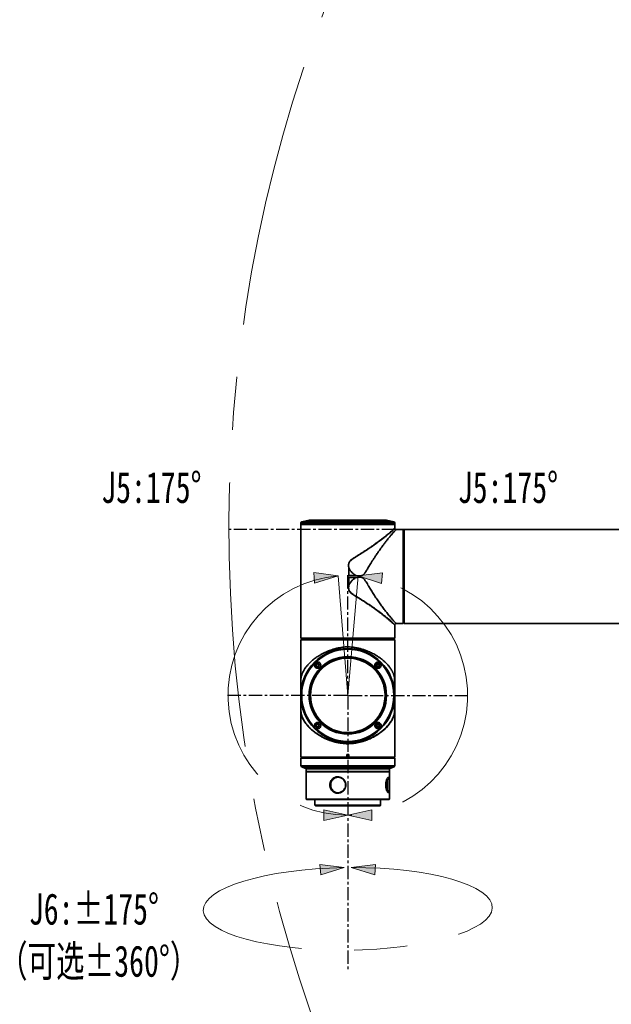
# Model space of a CAD drawing. Header units: millimetres. Extents: x -4 to 420, y 0 to 297.
# Tile 9 of 15: x 219 to 248, y 155 to 203. Entities that reach past the tile are written whole.
import ezdxf

# ---------------------------------------------------------------- set-up
doc = ezdxf.new("R2010")
doc.units = ezdxf.units.MM
doc.linetypes.add('CENTERX2', pattern=[20.32, 12.7, -2.54, 2.54, -2.54])
doc.layers.get('0').update_dxf_attribs({"lineweight": 18})
doc.layers.add('中心线层', color=6, linetype='CENTERX2', lineweight=25)
doc.layers.add('标注层', color=150, linetype='Continuous', lineweight=18)
doc.styles.add('SLDTEXTSTYLE0', font='txt', dxfattribs={"width": 0.7})

# ---------------------------------------------------------------- blocks, each defined once
blk = doc.blocks.new('块1')
at = {"linetype": 'Continuous'}
blk.add_hatch(color=7, dxfattribs=at).paths.add_polyline_path([(5474.3, 5769.8), (5448.8, 5654.8), (5499.8, 5654.8)], flags=0)
at = {"color": 7, "linetype": 'Continuous', "lineweight": 18}
for p, q in [((5474.3, 5769.8), (5448.8, 5654.8)), ((5499.8, 5654.8), (5474.3, 5769.8)), ((5448.8, 5654.8), (5499.8, 5654.8))]:
    blk.add_line(p, q, dxfattribs=at)
blk = doc.blocks.new('SW_CENTERMARKSYMBOL_4')
at = {"layer": '中心线层', "color": 0}
blk.add_line((-1, 0), (-1400.5, 0), dxfattribs=at)
blk = doc.blocks.new('SW_CENTERMARKSYMBOL_5')
at = {"layer": '中心线层', "color": 0}
for p, q in [((0, 1), (0, 115.5)), ((-1, 0), (-115.5, 0)), ((0, 0), (-0.5, 0)), ((0, 0), (0, 0.5)), ((0, 0), (0, -0.5)), ((0, 0), (0.5, 0)), ((1, 0), (115.5, 0)), ((0, -1), (0, -263.98))]:
    blk.add_line(p, q, dxfattribs=at)
blk = doc.blocks.new('2')
at = {"color": 0, "linetype": 'Continuous', "lineweight": 35}
for p, q in [((-66.5, 0.32), (-66.5, 0.25)), ((-62, 0.32), (-66.5, 0.32)), ((-66.5, 0.25), (-66.5, -5.09)), ((-65.84099, 0.25), (-66.5, 0.25)), ((-62, 0.25), (-66.5, 0.25)), ((-66.10783, 0.44824), (-66.46098, 0.36878)), ((-66.46098, 0.36878), (-65.81339, 0.36878)), ((-65.56369, 0.44824), (-66.10783, 0.44824)), ((-62.40314, 0.44946), (-66.09686, 0.44946)), ((-62, 0.25), (-65.84099, 0.25)), ((-65.81339, 0.36878), (-62.03903, 0.36878)), ((-62.39217, 0.44824), (-65.56369, 0.44824)), ((-62.03903, 0.36878), (-62.39217, 0.44824)), ((-62, 0.25), (-62, 0.32)), ((-62, 0.07122), (-62, 0.25)), ((-61.585, 0), (-61.92467, 0)), ((-61.56, -0.025), (-61.585, 0)), ((-61.585, -4.5), (-61.585, 0)), ((-61.56, -0.025), (-61.56, -4.475)), ((-61.55, -0.15), (-61.56, -0.15)), ((-38.935, 0), (-61.55, 0)), ((-61.55, -4.5), (-61.55, 0)), ((-64.19859, -2.19859), (-64.19859, -1.84684)), ((-64.19749, -1.84675), (-64.19749, -2.19804)), ((-64.19859, -2.19847), (-64.19859, -2.19859)), ((-64.19859, -2.65316), (-64.19859, -2.30141)), ((-64.19847, -2.30141), (-64.19847, -2.30153)), ((-64.19749, -2.19804), (-63.85619, -2.19804)), ((-64.19749, -2.30196), (-64.19749, -2.65325)), ((-63.85619, -2.30196), (-64.19749, -2.30196)), ((-61.55, -4.06865), (-61.56, -4.06865)), ((-62, -5.09), (-62, -4.57122)), ((-61.92467, -4.5), (-61.585, -4.5)), ((-61.585, -4.5), (-61.56, -4.475)), ((-61.56, -4.35), (-61.55, -4.35)), ((-61.55, -4.5), (-38.935, -4.5)), ((-66.5, -5.09), (-66.49944, -5.09)), ((-66.49944, -5.21), (-66.49944, -5.09)), ((-62.00056, -5.09), (-62, -5.09)), ((-62.00056, -5.09), (-62.00056, -5.21)), ((-66.49944, -5.37257), (-66.5, -5.38)), ((-66.5, -5.38), (-66.5, -5.415)), ((-66.49944, -5.38), (-66.5, -5.38)), ((-66.5, -5.415), (-66.5, -7.95)), ((-66.49944, -5.415), (-66.5, -5.415)), ((-66.49944, -5.21), (-62.00056, -5.21)), ((-66.49944, -5.415), (-66.49944, -5.285)), ((-62, -5.285), (-66.49944, -5.285)), ((-66.49, -5.27556), (-66.47449, -5.26)), ((-66.47449, -5.26), (-62.025, -5.26)), ((-66.46458, -5.245), (-62.03542, -5.245)), ((-66.10783, -5.25176), (-66.14444, -5.26)), ((-62.39217, -5.25176), (-66.10783, -5.25176)), ((-62.40314, -5.25054), (-66.09686, -5.25054)), ((-62.35556, -5.26), (-62.39217, -5.25176)), ((-62, -5.285), (-62.025, -5.26)), ((-62, -7.95), (-62, -5.285)), ((-62.79287, -6.23675), (-62.81983, -6.21045)), ((-62.81032, -6.2209), (-62.81032, -6.21972)), ((-62.0004, -7.45887), (-62.0006, -7.54762)), ((-62.00059, -7.54675), (-62.00059, -7.54684)), ((-66.5, -7.95), (-66.5, -10.91)), ((-66.49964, -7.90929), (-66.49962, -7.90856)), ((-66.49941, -8.05155), (-66.49941, -8.00142)), ((-66.4994, -8.00197), (-66.4994, -8.04972)), ((-62.0006, -8.00197), (-62.0006, -8.35238)), ((-62.00059, -8.00142), (-62.00059, -8.35316)), ((-62.00056, -7.9003), (-62.00056, -7.90754)), ((-62, -10.91), (-62, -7.95)), ((-66.49953, -8.41059), (-66.49941, -8.35316)), ((-66.49941, -8.35316), (-66.49941, -8.12001)), ((-66.4994, -8.12353), (-66.4994, -8.35238)), ((-62.0006, -8.35316), (-62.0006, -8.35325)), ((-64.3, -10.79), (-64.2, -10.79)), ((-64.3, -10.79), (-64.3, -10.91)), ((-64.2, -10.91), (-64.2, -10.79)), ((-66.5, -10.91), (-66.465, -10.945)), ((-66.5, -10.91), (-64.3, -10.91)), ((-66.5, -10.96), (-66.5, -11.32615)), ((-62, -10.96), (-66.5, -10.96)), ((-66.5, -11.32615), (-65.8148, -11.32615)), ((-66.465, -10.945), (-64.29306, -10.945)), ((-65.8148, -11.32615), (-62, -11.32615)), ((-64.3, -10.91), (-64.3, -10.91944)), ((-64.29306, -10.945), (-64.20694, -10.945)), ((-64.20694, -10.945), (-62.035, -10.945)), ((-64.2, -10.91), (-62, -10.91)), ((-64.2, -10.91), (-64.2, -10.91944)), ((-62.035, -10.945), (-62, -10.91)), ((-62, -11.32615), (-62, -10.96)), ((-66.46857, -11.37257), (-66.26572, -11.45371)), ((-65.79294, -11.37257), (-66.46857, -11.37257)), ((-66.26572, -11.45371), (-65.65187, -11.45371)), ((-66.25, -11.47693), (-66.25, -11.61)), ((-62.25, -11.47693), (-66.25, -11.47693)), ((-62.25, -11.61), (-66.25, -11.61)), ((-66.25, -11.615), (-66.25, -12.925)), ((-65.9744, -11.615), (-66.25, -11.615)), ((-66.15, -11.61), (-66.15, -11.615)), ((-62.25, -11.615), (-65.9744, -11.615)), ((-62.03143, -11.37257), (-65.79294, -11.37257)), ((-65.65187, -11.45371), (-62.23428, -11.45371)), ((-62.35, -11.615), (-62.35, -11.61)), ((-62.25, -11.61), (-62.25, -11.47693)), ((-62.25, -12.925), (-62.25, -11.615)), ((-62.23428, -11.45371), (-62.03143, -11.37257)), ((-66.25, -12.925), (-66.225, -12.95)), ((-66.25, -12.925), (-63.95661, -12.925)), ((-63.96027, -12.95), (-66.225, -12.95)), ((-65.825, -12.95), (-65.825, -13.225)), ((-62.275, -12.95), (-63.96027, -12.95)), ((-63.95661, -12.925), (-62.25, -12.925)), ((-62.675, -13.225), (-62.675, -12.95)), ((-62.275, -12.95), (-62.25, -12.925)), ((-65.825, -13.225), (-65.8, -13.25)), ((-65.825, -13.225), (-62.675, -13.225)), ((-62.7, -13.25), (-65.8, -13.25)), ((-62.7, -13.25), (-62.675, -13.225))]:
    blk.add_line(p, q, dxfattribs=at)
at = {"color": 0, "linetype": 'CENTERX2', "lineweight": 18}
for p, q in [((-64.25, -7.95), (-64.7172, -2.21901)), ((-63.74886, -2.22188), (-64.25, -7.95))]:
    blk.add_line(p, q, dxfattribs=at)
at = {"color": 0, "linetype": 'Continuous', "lineweight": 35}
for centre, radius in [((-64.25, -7.95), 2.25), ((-64.25, -7.95), 2.21098), ((-64.25, -7.95), 1.85783), ((-64.25, -7.95), 1.84202), ((-64.25, -7.95), 1.8125), ((-64.25, -7.95), 1.7875), ((-65.69957, -6.50043), 0.085), ((-65.69957, -6.50043), 0.0675), ((-65.69957, -6.50043), 0.0625), ((-62.80043, -6.50043), 0.085), ((-62.80043, -6.50043), 0.0675), ((-62.80043, -6.50043), 0.0625), ((-65.69957, -9.39957), 0.085), ((-65.69957, -9.39957), 0.0675), ((-65.69957, -9.39957), 0.0625), ((-62.80043, -9.39957), 0.085), ((-62.80043, -9.39957), 0.0675), ((-62.80043, -9.39957), 0.0625)]:
    blk.add_circle(centre, radius, dxfattribs=at)
at = {"color": 0, "linetype": 'CENTERX2', "lineweight": 18}
for centre, radius, start in [((0.05, 0), 70, 95), ((-64.25, -7.95), 5.75, 94.660504)]:
    blk.add_arc(centre, radius, start, 85, dxfattribs=at)
at = {"color": 0, "linetype": 'Continuous', "lineweight": 35}
for centre, radius, start, end in [((-66.45, 0.32), 0.05, 102.680383, 180), ((-66.09686, 0.39946), 0.05, 90, 102.680383), ((-62.40315, 0.39946), 0.05, 77.319617, 90), ((-62.05, 0.32), 0.05, 0, 77.319617), ((-66.09686, -5.30054), 0.05, 90, 102.680383), ((-62.40315, -5.30054), 0.05, 77.319617, 90), ((-66.45, -11.32615), 0.05, 180, 248.198591), ((-62.05, -11.32615), 0.05, 291.801409, 0), ((-66.275, -11.47693), 0.025, 0, 68.198591), ((-62.225, -11.47693), 0.025, 111.801409, 180)]:
    blk.add_arc(centre, radius, start, end, dxfattribs=at)
at = {"color": 0, "linetype": 'CENTERX2', "lineweight": 18}
blk.add_ellipse((-64.25, -18.19194), major_axis=(6.93226, 0.07072), ratio=0.28571429, start_param=1.59285513, end_param=7.82671264, dxfattribs=at)
at = {"color": 0, "linetype": 'Continuous', "lineweight": 35}
for points, knots in [([(-65.80563, 0.37125), (-65.79276, 0.37159), (-65.76702, 0.37226), (-65.71804, 0.37753), (-65.66779, 0.38542), (-65.62034, 0.39562), (-65.58127, 0.40711), (-65.55547, 0.41866), (-65.54656, 0.42874), (-65.55565, 0.43592), (-65.58107, 0.43924), (-65.61911, 0.43843), (-65.66536, 0.43377), (-65.71537, 0.42587), (-65.76431, 0.41557), (-65.80677, 0.40402), (-65.83731, 0.39258), (-65.85177, 0.38262), (-65.84809, 0.37535), (-65.83051, 0.37173), (-65.81246, 0.37138), (-65.80563, 0.37125)], [0, 0, 0, 0, 0.032722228, 0.065431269, 0.098441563, 0.132119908, 0.16651601, 0.20137873, 0.236210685, 0.270446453, 0.303771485, 0.336338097, 0.368684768, 0.401446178, 0.435027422, 0.469441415, 0.504326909, 0.539127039, 0.573365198, 0.60684431, 0.627182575, 0.627182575, 0.627182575, 0.627182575]), ([(-62.91327, 0.40599), (-62.90065, 0.40213), (-62.87541, 0.3944), (-62.82512, 0.38414), (-62.77301, 0.37633), (-62.72438, 0.37176), (-62.68505, 0.37075), (-62.65876, 0.37323), (-62.64788, 0.37894), (-62.65356, 0.38741), (-62.6756, 0.39796), (-62.71219, 0.40958), (-62.7595, 0.42095), (-62.81179, 0.43053), (-62.86232, 0.43696), (-62.905, 0.43941), (-62.93548, 0.43776), (-62.95129, 0.43235), (-62.95082, 0.42388), (-62.93651, 0.41456), (-62.9198, 0.4084), (-62.91327, 0.40599)], [0, 0, 0, 0, 0.034736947, 0.069490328, 0.103845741, 0.137456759, 0.170392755, 0.202979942, 0.235647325, 0.268784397, 0.302623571, 0.33714965, 0.372056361, 0.406813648, 0.440873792, 0.474014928, 0.506484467, 0.538873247, 0.571787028, 0.605558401, 0.627250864, 0.627250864, 0.627250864, 0.627250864]), ([(-62.16905, -0.08505), (-62.15138, -0.06953), (-62.11663, -0.03904), (-62.07554, -0.0017), (-62.03701, 0.03419), (-62.00651, 0.06386), (-62.00216, 0.06877), (-62, 0.07122)], [0, 0, 0, 0, 0.039438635, 0.077511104, 0.114295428, 0.172583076, 0.230279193, 0.230279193, 0.230279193, 0.230279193]), ([(-61.9996, 0.06468), (-61.99959, 0.0647), (-61.99682, 0.06845), (-62.00626, 0.05431), (-62.02909, 0.02765), (-62.06851, -0.01437), (-62.10711, -0.05013), (-62.12636, -0.06796)], [0, 0, 0, 0, 0.000232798, 0.046173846, 0.092158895, 0.138150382, 0.18393216, 0.18393216, 0.18393216, 0.18393216]), ([(-61.92379, -0.00004), (-61.93316, 0.00088), (-61.95156, 0.00269), (-61.97524, 0.01751), (-61.9932, 0.03869), (-61.99749, 0.05644), (-61.99965, 0.06541)], [0, 0, 0, 0, 0.027976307, 0.054963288, 0.081813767, 0.109230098, 0.109230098, 0.109230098, 0.109230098]), ([(-64.19859, -1.84684), (-64.20239, -1.82022), (-64.20947, -1.77075), (-64.21199, -1.70116), (-64.20718, -1.64108), (-64.19314, -1.58872), (-64.17294, -1.54837), (-64.15012, -1.51694), (-64.12727, -1.49132), (-64.09407, -1.4599), (-64.04451, -1.42128), (-63.98137, -1.37756), (-63.91504, -1.33472), (-63.84687, -1.29192), (-63.75996, -1.23794), (-63.65357, -1.17146), (-63.5344, -1.09553), (-63.41568, -1.01826), (-63.3026, -0.94299), (-63.19978, -0.87317), (-63.09864, -0.80311), (-62.99672, -0.73127), (-62.89221, -0.65615), (-62.79709, -0.58633), (-62.71096, -0.52185), (-62.6334, -0.46269), (-62.52678, -0.38009), (-62.40109, -0.28039), (-62.26865, -0.17113), (-62.20138, -0.11298), (-62.16905, -0.08504)], [0, 0, 0, 0, 0.06855184, 0.12741526, 0.17727188, 0.22170998, 0.26483001, 0.29153461, 0.32061656, 0.35233498, 0.40811024, 0.48093903, 0.54889965, 0.61077586, 0.68825296, 0.81347565, 0.9374872, 1.06028625, 1.19127649, 1.30554436, 1.40308419, 1.53656591, 1.66299542, 1.78237567, 1.89472727, 2.00005671, 2.0983834, 2.34728325, 2.57828065, 2.79198935, 2.79198935, 2.79198935, 2.79198935]), ([(-64.1968, -1.84762), (-64.20199, -1.8116), (-64.21237, -1.73963), (-64.20975, -1.64763), (-64.18865, -1.57769), (-64.15228, -1.5147), (-64.06057, -1.42762), (-63.91057, -1.33275), (-63.67295, -1.18677), (-63.38455, -1.00466), (-63.06089, -0.78681), (-62.76509, -0.57633), (-62.53179, -0.40094), (-62.35582, -0.26223), (-62.22435, -0.1546), (-62.15897, -0.0968), (-62.12636, -0.06796)], [0, 0, 0, 0, 0.09138139, 0.18254682, 0.22794155, 0.27340586, 0.36351354, 0.54163501, 0.71984451, 1.07272597, 1.42594764, 1.78008512, 2.13089658, 2.3669169, 2.60260884, 2.83716489, 2.83716489, 2.83716489, 2.83716489]), ([(-61.92467, -0.00011), (-61.92659, -0.00124), (-61.93065, -0.00363), (-61.95519, -0.02409), (-61.98852, -0.05687), (-62.03128, -0.10109), (-62.08207, -0.15713), (-62.13526, -0.21824), (-62.18795, -0.28053), (-62.23802, -0.34101), (-62.29272, -0.40849), (-62.34551, -0.47494), (-62.39543, -0.53874), (-62.44167, -0.59865), (-62.49093, -0.66341), (-62.54321, -0.73318), (-62.60776, -0.82068), (-62.68875, -0.93242), (-62.78798, -1.07322), (-62.87189, -1.19572), (-62.93481, -1.28992), (-62.97442, -1.34998), (-63.01407, -1.41081), (-63.05379, -1.47235), (-63.09353, -1.53458), (-63.13052, -1.59276), (-63.16895, -1.65453), (-63.21344, -1.7276), (-63.26245, -1.80923), (-63.31142, -1.89158), (-63.35559, -1.96673), (-63.39553, -2.03062), (-63.42945, -2.08118), (-63.45607, -2.11613), (-63.48866, -2.15291), (-63.52489, -2.18115), (-63.56466, -2.20005), (-63.62083, -2.21704), (-63.72042, -2.21998), (-63.8065, -2.20607), (-63.85619, -2.19804)], [0, 0, 0, 0, 0.1196498, 0.25308726, 0.37886504, 0.50212494, 0.6291951, 0.76033098, 0.85103538, 0.94491966, 1.04203892, 1.14244513, 1.21302254, 1.286594, 1.36317396, 1.4427724, 1.52539653, 1.65257957, 1.7980025, 1.95274002, 2.00857704, 2.06443205, 2.12030493, 2.17619987, 2.2321128, 2.2880435, 2.33171429, 2.39533622, 2.47891141, 2.54269834, 2.60646112, 2.67020781, 2.70749837, 2.73936666, 2.76595696, 2.81454414, 2.83802821, 2.86157165, 2.94191261, 3.05159085, 3.05159085, 3.05159085, 3.05159085]), ([(-62.12636, -0.06796), (-62.13092, -0.06978), (-62.13804, -0.07262), (-62.1523, -0.07835), (-62.16195, -0.0822), (-62.16905, -0.08504)], [0, 0, 0, 0, 0.0146922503, 0.0229851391, 0.0459708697, 0.0459708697, 0.0459708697, 0.0459708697]), ([(-64.19859, -1.84684), (-64.19838, -1.84683), (-64.19802, -1.8468), (-64.19765, -1.84677), (-64.19749, -1.84675)], [0, 0, 0, 0, 0.00061599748, 0.00110037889, 0.00110037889, 0.00110037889, 0.00110037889]), ([(-64.19677, -1.84762), (-64.19688, -1.84741), (-64.19703, -1.84713), (-64.1973, -1.84685), (-64.19743, -1.84678), (-64.19749, -1.84675)], [0, 0, 0, 0, 0.00070241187, 0.0009532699, 0.00114482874, 0.00114482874, 0.00114482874, 0.00114482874]), ([(-63.85619, -2.19804), (-63.89178, -2.17703), (-63.96302, -2.13499), (-64.05552, -2.0516), (-64.13644, -1.95663), (-64.17665, -1.88399), (-64.19677, -1.84762)], [0, 0, 0, 0, 0.12378557, 0.247724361, 0.371892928, 0.496376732, 0.496376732, 0.496376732, 0.496376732]), ([(-64.25, -2.25), (-64.24042, -2.24042), (-64.22328, -2.22328), (-64.20615, -2.20615), (-64.19859, -2.19859)], [0, 0, 0, 0, 0.0406355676, 0.0727100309, 0.0727100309, 0.0727100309, 0.0727100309]), ([(-64.19859, -2.30141), (-64.2082, -2.2918), (-64.22534, -2.27466), (-64.24248, -2.25752), (-64.25, -2.25)], [0, 0, 0, 0, 0.0407991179, 0.0727100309, 0.0727100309, 0.0727100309, 0.0727100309]), ([(-64.19847, -2.19847), (-64.19831, -2.19834), (-64.19802, -2.19811), (-64.19765, -2.19806), (-64.19749, -2.19804)], [0, 0, 0, 0, 0.00061504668, 0.00109747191, 0.00109747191, 0.00109747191, 0.00109747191]), ([(-64.19749, -2.30196), (-64.19769, -2.30193), (-64.19806, -2.30187), (-64.19835, -2.30163), (-64.19847, -2.30153)], [0, 0, 0, 0, 0.00061197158, 0.00109558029, 0.00109558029, 0.00109558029, 0.00109558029]), ([(-63.85619, -2.30197), (-63.89568, -2.32565), (-63.97475, -2.37308), (-64.09739, -2.48648), (-64.15899, -2.58931), (-64.19677, -2.65238)], [0, 0, 0, 0, 0.138095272, 0.276499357, 0.496055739, 0.496055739, 0.496055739, 0.496055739]), ([(-63.85619, -2.30196), (-63.80639, -2.29376), (-63.743, -2.28333), (-63.66655, -2.28251), (-63.6296, -2.28495), (-63.58532, -2.2921), (-63.54411, -2.308), (-63.50747, -2.33235), (-63.46043, -2.37398), (-63.40686, -2.45047), (-63.34291, -2.55454), (-63.28731, -2.64855), (-63.237, -2.73382), (-63.18795, -2.81456), (-63.10794, -2.94385), (-62.99866, -3.11572), (-62.86255, -3.31879), (-62.72789, -3.51211), (-62.61734, -3.66663), (-62.53013, -3.78445), (-62.4662, -3.86932), (-62.40696, -3.94648), (-62.34238, -4.02915), (-62.2741, -4.11482), (-62.20419, -4.20017), (-62.12915, -4.28915), (-62.05474, -4.37404), (-61.99406, -4.43773), (-61.95517, -4.47592), (-61.93065, -4.49638), (-61.92659, -4.49876), (-61.92467, -4.49989)], [0, 0, 0, 0, 0.10967163, 0.13957763, 0.16636775, 0.19024565, 0.2371407, 0.26105281, 0.28585825, 0.37358598, 0.46272357, 0.55370444, 0.61355834, 0.68164909, 0.76368026, 0.95397965, 1.14458671, 1.33569503, 1.52625424, 1.62905454, 1.72713693, 1.8205223, 1.90923025, 2.04235628, 2.16968669, 2.29134572, 2.48641548, 2.67269689, 2.79853311, 2.93200463, 3.05161153, 3.05161153, 3.05161153, 3.05161153]), ([(-62.16905, -4.41495), (-62.19258, -4.39458), (-62.24107, -4.3526), (-62.33107, -4.27721), (-62.4374, -4.19072), (-62.53942, -4.1101), (-62.62968, -4.04024), (-62.70298, -3.98442), (-62.77955, -3.92704), (-62.85708, -3.86978), (-62.93602, -3.81234), (-63.01994, -3.75229), (-63.10593, -3.69183), (-63.19932, -3.62713), (-63.30619, -3.5545), (-63.42162, -3.47788), (-63.53488, -3.40419), (-63.65007, -3.33049), (-63.76477, -3.25913), (-63.87216, -3.19229), (-63.95482, -3.13978), (-64.03189, -3.08836), (-64.10778, -3.03105), (-64.16518, -2.96839), (-64.1938, -2.90898), (-64.2098, -2.84757), (-64.21315, -2.76074), (-64.2038, -2.6917), (-64.19859, -2.65316)], [0, 0, 0, 0, 0.15817079, 0.32607297, 0.50399059, 0.69215623, 0.78789785, 0.88764025, 0.99140176, 1.08894318, 1.18245419, 1.28292298, 1.39034219, 1.48302546, 1.60185681, 1.74683207, 1.85796988, 1.96191219, 2.1071496, 2.20992144, 2.2886528, 2.35888519, 2.44721911, 2.53163488, 2.57220704, 2.61427418, 2.69268876, 2.79184216, 2.79184216, 2.79184216, 2.79184216]), ([(-64.1968, -2.65238), (-64.2031, -2.69671), (-64.21255, -2.76324), (-64.20809, -2.85273), (-64.19157, -2.91814), (-64.15747, -2.97626), (-64.09658, -3.04033), (-63.97253, -3.13032), (-63.78812, -3.24228), (-63.54833, -3.39094), (-63.29494, -3.5552), (-63.0339, -3.73258), (-62.81187, -3.89051), (-62.62676, -4.02745), (-62.47446, -4.14398), (-62.33816, -4.25204), (-62.22059, -4.34905), (-62.12486, -4.4321), (-62.0532, -4.50116), (-62.01207, -4.54578), (-61.99509, -4.57081), (-61.99981, -4.56439), (-61.99994, -4.56422)], [0, 0, 0, 0, 0.0970133, 0.14557093, 0.19382211, 0.24205294, 0.29015525, 0.3849907, 0.57439983, 0.7626504, 1.01217782, 1.26296355, 1.51394612, 1.70047425, 1.88713819, 2.07559382, 2.26323404, 2.45016491, 2.63876629, 2.82766543, 3.01654232, 3.02164757, 3.02164757, 3.02164757, 3.02164757]), ([(-62, -4.57122), (-62.00093, -4.57014), (-62.00283, -4.56796), (-62.01817, -4.55237), (-62.04651, -4.5253), (-62.09312, -4.48185), (-62.1433, -4.43764), (-62.16905, -4.41495)], [0, 0, 0, 0, 0.037833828, 0.076966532, 0.115952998, 0.171619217, 0.230278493, 0.230278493, 0.230278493, 0.230278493]), ([(-62, -4.57122), (-61.99998, -4.57013), (-61.99994, -4.56796), (-61.99969, -4.56581), (-61.99956, -4.56473)], [0, 0, 0, 0, 0.00325103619, 0.0065021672, 0.0065021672, 0.0065021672, 0.0065021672]), ([(-61.99966, -4.56549), (-61.9975, -4.55651), (-61.99323, -4.53874), (-61.97528, -4.51755), (-61.9516, -4.5027), (-61.93318, -4.50089), (-61.92381, -4.49996)], [0, 0, 0, 0, 0.027433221, 0.054297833, 0.081294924, 0.109285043, 0.109285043, 0.109285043, 0.109285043]), ([(-66.4994, -7.55619), (-66.49956, -7.50589), (-66.49977, -7.44191), (-66.49976, -7.36476), (-66.49972, -7.32759), (-66.49961, -7.28329), (-66.49927, -7.24222), (-66.49847, -7.2058), (-66.49673, -7.15909), (-66.49175, -7.1063), (-66.48003, -7.04246), (-66.46631, -6.992), (-66.45336, -6.95313), (-66.44347, -6.92589), (-66.43206, -6.89702), (-66.41858, -6.86564), (-66.39581, -6.81689), (-66.35593, -6.74182), (-66.29844, -6.65188), (-66.22701, -6.556), (-66.15175, -6.46759), (-66.0667, -6.37975), (-65.98282, -6.30205), (-65.89992, -6.23244), (-65.81691, -6.16866), (-65.73302, -6.10946), (-65.63358, -6.04482), (-65.51669, -5.97643), (-65.38056, -5.90643), (-65.25, -5.84768), (-65.12602, -5.79879), (-65.00903, -5.75821), (-64.89116, -5.72262), (-64.72328, -5.67928), (-64.51127, -5.63878), (-64.27912, -5.6198), (-64.07983, -5.63149), (-63.90734, -5.65494), (-63.73793, -5.68858), (-63.57633, -5.73127), (-63.41818, -5.78208), (-63.27977, -5.83526), (-63.1599, -5.88796), (-63.05706, -5.93802), (-62.95523, -5.99272), (-62.86601, -6.04551), (-62.78825, -6.09543), (-62.72083, -6.14167), (-62.65368, -6.19093), (-62.58718, -6.24321), (-62.51077, -6.30776), (-62.42372, -6.38876), (-62.32952, -6.48798), (-62.2609, -6.57189), (-62.21476, -6.63481), (-62.1875, -6.67442), (-62.16201, -6.71407), (-62.13831, -6.75379), (-62.11643, -6.79352), (-62.09787, -6.83052), (-62.07991, -6.86895), (-62.0609, -6.91344), (-62.04301, -6.96245), (-62.0283, -7.01142), (-62.01748, -7.05558), (-62.01046, -7.09553), (-62.00623, -7.12946), (-62.00392, -7.15607), (-62.00199, -7.18866), (-62.00101, -7.22489), (-62.00055, -7.26466), (-62.00022, -7.32083), (-62.00019, -7.42042), (-62.00045, -7.5065), (-62.0006, -7.55619)], [0, 0, 0, 0, 0.12033027, 0.15307252, 0.18236262, 0.20843897, 0.2592386, 0.28527263, 0.31235283, 0.40751943, 0.50207389, 0.60276006, 0.64435382, 0.68550408, 0.73033538, 0.77884686, 0.83103993, 0.95554747, 1.12368056, 1.2430026, 1.39555388, 1.53292934, 1.65514145, 1.76628398, 1.87249973, 1.97381424, 2.07024367, 2.21477365, 2.35296003, 2.48494643, 2.59139287, 2.69540409, 2.79708968, 2.89656459, 3.11914741, 3.31346929, 3.44578742, 3.59078142, 3.72745373, 3.86139014, 3.99946649, 4.14196314, 4.24052121, 4.34253773, 4.44807015, 4.55717466, 4.63386215, 4.71380811, 4.79702161, 4.88351399, 4.97329494, 5.11149328, 5.26951341, 5.43765222, 5.49832432, 5.55901757, 5.61973179, 5.68046698, 5.74122163, 5.80199749, 5.84945029, 5.91858327, 6.00939762, 6.07871089, 6.14799408, 6.21726397, 6.2577845, 6.29241111, 6.3213069, 6.37410123, 6.39961835, 6.42520111, 6.51250372, 6.63167888, 6.63167888, 6.63167888, 6.63167888]), ([(-66.49, -5.21944), (-66.49019, -5.21926), (-66.49333, -5.2161), (-66.49648, -5.21296), (-66.49944, -5.21)], [0, 0, 0, 0, 0.0007773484, 0.0133526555, 0.0133526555, 0.0133526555, 0.0133526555]), ([(-66.49944, -5.285), (-66.49815, -5.2837), (-66.495, -5.28055), (-66.49185, -5.27741), (-66.49, -5.27556)], [0, 0, 0, 0, 0.0055054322, 0.0133526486, 0.0133526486, 0.0133526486, 0.0133526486]), ([(-66.46458, -5.245), (-66.47026, -5.23927), (-66.47854, -5.2309), (-66.48726, -5.22219), (-66.49, -5.21944)], [0, 0, 0, 0, 0.0246863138, 0.0360478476, 0.0360478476, 0.0360478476, 0.0360478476]), ([(-62.01, -5.21944), (-62.01777, -5.22723), (-62.02651, -5.23599), (-62.03452, -5.24409), (-62.03542, -5.245)], [0, 0, 0, 0, 0.0320224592, 0.0360478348, 0.0360478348, 0.0360478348, 0.0360478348]), ([(-62.00056, -5.21), (-62.00352, -5.21296), (-62.00668, -5.2161), (-62.00982, -5.21926), (-62.01, -5.21944)], [0, 0, 0, 0, 0.0125753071, 0.0133526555, 0.0133526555, 0.0133526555, 0.0133526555]), ([(-65.10567, -5.86905), (-65.08882, -5.86208), (-65.06322, -5.85149), (-65.03118, -5.8381), (-65.01429, -5.83111), (-65.00578, -5.82753), (-65.00362, -5.82666), (-65.00308, -5.82642), (-65.00293, -5.82637), (-65.0029, -5.82636), (-65.00289, -5.82635), (-65.00289, -5.82635), (-65.00288, -5.82635)], [0, 0, 0, 0, 0.054688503, 0.083108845, 0.104194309, 0.109493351, 0.110835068, 0.111177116, 0.111267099, 0.111287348, 0.111293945, 0.111300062, 0.111300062, 0.111300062, 0.111300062]), ([(-65.00288, -5.82635), (-64.94331, -5.80726), (-64.82404, -5.76903), (-64.6877, -5.73764), (-64.61112, -5.72847), (-64.59865, -5.72698)], [0, 0, 0, 0, 0.189790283, 0.380006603, 0.417018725, 0.417018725, 0.417018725, 0.417018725]), ([(-63.49707, -5.82636), (-63.48613, -5.83092), (-63.46901, -5.83804), (-63.43479, -5.8523), (-63.41148, -5.86195), (-63.39435, -5.86905)], [0, 0, 0, 0, 0.035552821, 0.055623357, 0.111242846, 0.111242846, 0.111242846, 0.111242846]), ([(-65.80563, -6.39437), (-65.81623, -6.40724), (-65.83743, -6.43298), (-65.85104, -6.48196), (-65.84905, -6.53221), (-65.83031, -6.57966), (-65.79653, -6.61873), (-65.75104, -6.64454), (-65.69926, -6.65345), (-65.64781, -6.64434), (-65.60306, -6.61892), (-65.56975, -6.5809), (-65.55074, -6.53464), (-65.54763, -6.48463), (-65.56109, -6.43569), (-65.59046, -6.39323), (-65.63292, -6.36269), (-65.68352, -6.34824), (-65.73553, -6.35191), (-65.7775, -6.36949), (-65.79792, -6.38754), (-65.80563, -6.39437)], [0, 0, 0, 0, 0.049109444, 0.098203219, 0.147741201, 0.198288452, 0.24990807, 0.302231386, 0.354513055, 0.40589029, 0.45590503, 0.504781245, 0.553330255, 0.602497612, 0.652894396, 0.704545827, 0.756901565, 0.809130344, 0.86051532, 0.910760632, 0.941284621, 0.941284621, 0.941284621, 0.941284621]), ([(-62.91327, -6.4016), (-62.9233, -6.41566), (-62.94336, -6.44378), (-62.95321, -6.4958), (-62.94604, -6.54735), (-62.92202, -6.59303), (-62.88504, -6.62759), (-62.83938, -6.64809), (-62.78954, -6.6528), (-62.74027, -6.64095), (-62.69693, -6.61305), (-62.66501, -6.57166), (-62.64889, -6.52162), (-62.65067, -6.46932), (-62.66968, -6.42124), (-62.70304, -6.38271), (-62.74667, -6.35746), (-62.79604, -6.34771), (-62.84596, -6.35469), (-62.88633, -6.37452), (-62.9057, -6.39399), (-62.91327, -6.4016)], [0, 0, 0, 0, 0.052129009, 0.104278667, 0.155775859, 0.205926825, 0.254881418, 0.303418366, 0.352485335, 0.402753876, 0.45429679, 0.506617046, 0.558894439, 0.610381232, 0.660735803, 0.71010634, 0.758995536, 0.808046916, 0.857841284, 0.908704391, 0.9412754, 0.9412754, 0.9412754, 0.9412754]), ([(-62.81483, -6.36194), (-62.81278, -6.35938), (-62.80962, -6.35544), (-62.80775, -6.34883), (-62.80732, -6.34348), (-62.80809, -6.33816), (-62.81036, -6.33168), (-62.81376, -6.32794), (-62.81597, -6.32552)], [0, 0, 0, 0, 0.0097189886, 0.014982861, 0.0203682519, 0.0257532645, 0.0310166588, 0.0407354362, 0.0407354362, 0.0407354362, 0.0407354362]), ([(-66.49885, -7.22161), (-66.49885, -7.23237), (-66.49885, -7.28338), (-66.49885, -7.36403), (-66.49884, -7.45561), (-66.49883, -7.53476), (-66.49894, -7.61833), (-66.49912, -7.71318), (-66.49932, -7.80085), (-66.49948, -7.86834), (-66.49953, -7.89323), (-66.49955, -7.90377)], [0, 0, 0, 0, 0.024150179, 0.114503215, 0.18670793, 0.245411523, 0.31783491, 0.40896837, 0.518477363, 0.612857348, 0.682161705, 0.682161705, 0.682161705, 0.682161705]), ([(-66.49885, -7.22307), (-66.49885, -7.23355), (-66.49885, -7.28429), (-66.49885, -7.36468), (-66.49884, -7.45626), (-66.49883, -7.53543), (-66.49894, -7.61884), (-66.49912, -7.71382), (-66.49925, -7.77056), (-66.49932, -7.80129)], [0, 0, 0, 0, 0.026360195, 0.127599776, 0.208504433, 0.274285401, 0.355444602, 0.457566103, 0.578228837, 0.578228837, 0.578228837, 0.578228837]), ([(-62.00134, -7.25471), (-62.00127, -7.25686), (-62.00076, -7.27107), (-62.00065, -7.30464), (-62.0003, -7.36338), (-62.00033, -7.44594), (-62.00049, -7.51083), (-62.00059, -7.54684)], [0, 0, 0, 0, 0.008010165, 0.053042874, 0.100195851, 0.18560013, 0.292142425, 0.292142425, 0.292142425, 0.292142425]), ([(-62.00048, -7.90123), (-62.00051, -7.88645), (-62.0006, -7.84914), (-62.00074, -7.75662), (-62.00086, -7.6522), (-62.00094, -7.55697), (-62.00101, -7.44746), (-62.00107, -7.33463), (-62.00109, -7.2566), (-62.0011, -7.22164)], [0, 0, 0, 0, 0.099274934, 0.250619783, 0.332152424, 0.417749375, 0.507719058, 0.602598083, 0.679589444, 0.679589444, 0.679589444, 0.679589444]), ([(-62.0006, -7.84183), (-62.00066, -7.80815), (-62.00075, -7.75459), (-62.00086, -7.65244), (-62.00094, -7.55773), (-62.00101, -7.44806), (-62.00107, -7.33772), (-62.00109, -7.26221), (-62.0011, -7.22978)], [0, 0, 0, 0, 0.150593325, 0.239460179, 0.332755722, 0.430814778, 0.534221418, 0.612053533, 0.612053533, 0.612053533, 0.612053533]), ([(-66.4983, -7.8625), (-66.49862, -7.87185), (-66.49927, -7.89062), (-66.49963, -7.90946), (-66.49972, -7.91305), (-66.49962, -7.90807), (-66.49961, -7.90747)], [0, 0, 0, 0, 0.0118365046, 0.0237518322, 0.0474971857, 0.0507167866, 0.0507167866, 0.0507167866, 0.0507167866]), ([(-62.0006, -7.89679), (-62.00052, -7.90156), (-62.00035, -7.91107), (-62.00023, -7.91335), (-62.00052, -7.90179), (-62.00053, -7.90123)], [0, 0, 0, 0, 0.0117793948, 0.0235308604, 0.0241272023, 0.0241272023, 0.0241272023, 0.0241272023]), ([(-65.10567, -10.11495), (-65.15935, -10.09458), (-65.27001, -10.0526), (-65.4294, -9.97721), (-65.58786, -9.89072), (-65.71423, -9.8101), (-65.81221, -9.74024), (-65.8849, -9.68442), (-65.95405, -9.62704), (-66.01789, -9.56978), (-66.07735, -9.51234), (-66.13498, -9.45229), (-66.1883, -9.39183), (-66.24057, -9.32713), (-66.29392, -9.2545), (-66.34328, -9.17788), (-66.38424, -9.10419), (-66.41976, -9.03049), (-66.44825, -8.95913), (-66.46867, -8.89229), (-66.48096, -8.83978), (-66.48985, -8.78836), (-66.49595, -8.73105), (-66.49851, -8.66839), (-66.49931, -8.60897), (-66.49966, -8.54758), (-66.4997, -8.48006), (-66.49958, -8.43007), (-66.49953, -8.41059)], [0, 0, 0, 0, 0.137091, 0.28261971, 0.43682523, 0.59991539, 0.68289807, 0.76934938, 0.85928079, 0.9438244, 1.02487646, 1.11195342, 1.20505863, 1.28539044, 1.38838626, 1.51404197, 1.61036927, 1.70045801, 1.82633987, 1.91541675, 1.98365688, 2.04453086, 2.12109042, 2.19425706, 2.22942249, 2.26588404, 2.33384902, 2.37723727, 2.37723727, 2.37723727, 2.37723727]), ([(-66.4994, -8.35238), (-66.49952, -8.39671), (-66.4997, -8.46324), (-66.49961, -8.55273), (-66.49929, -8.61814), (-66.49822, -8.67626), (-66.49517, -8.74033), (-66.48492, -8.83032), (-66.45592, -8.94228), (-66.39313, -9.09094), (-66.29466, -9.2552), (-66.15154, -9.43258), (-65.98841, -9.59051), (-65.81595, -9.72745), (-65.64196, -9.84397), (-65.44941, -9.95205), (-65.23908, -10.04899), (-65.01242, -10.1323), (-64.77112, -10.20041), (-64.51791, -10.24861), (-64.25735, -10.27224), (-63.99663, -10.25073), (-63.7435, -10.20385), (-63.50189, -10.13687), (-63.27443, -10.05456), (-63.06266, -9.95819), (-62.86763, -9.84991), (-62.6907, -9.73238), (-62.51559, -9.59412), (-62.35058, -9.43493), (-62.20607, -9.25638), (-62.10671, -9.09079), (-62.04364, -8.9411), (-62.01619, -8.83433), (-62.00525, -8.74483), (-62.00187, -8.68332), (-62.00069, -8.61564), (-62.00038, -8.55059), (-62.0003, -8.46194), (-62.00048, -8.39619), (-62.0006, -8.35238)], [0, 0, 0, 0, 0.10589985, 0.15890504, 0.21157607, 0.26422351, 0.31673074, 0.42025488, 0.62701063, 0.83250747, 1.10488732, 1.37864597, 1.65261812, 1.85622897, 2.0599909, 2.26570997, 2.47053807, 2.67458863, 2.88046598, 3.0866692, 3.29284597, 3.498465, 3.70437173, 3.90966065, 4.11346046, 4.31870548, 4.52541714, 4.73224586, 4.93913886, 5.21425728, 5.48972654, 5.76516811, 5.97189039, 6.1791102, 6.25706265, 6.33499693, 6.38720082, 6.43972915, 6.49213125, 6.59679845, 6.59679845, 6.59679845, 6.59679845]), ([(-66.49908, -8.04605), (-66.49918, -8.04496), (-66.49957, -8.04087), (-66.49955, -8.05992), (-66.49951, -8.09483), (-66.49934, -8.13793), (-66.49918, -8.19522), (-66.49902, -8.28258), (-66.49888, -8.38969), (-66.49878, -8.51335), (-66.49874, -8.59921), (-66.49871, -8.64436)], [0, 0, 0, 0, 0.025685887, 0.09591219, 0.128699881, 0.163703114, 0.226641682, 0.309201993, 0.411623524, 0.502018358, 0.602279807, 0.602279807, 0.602279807, 0.602279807]), ([(-62.00059, -8.35316), (-62.00051, -8.37965), (-62.00036, -8.42892), (-62.00032, -8.49827), (-62.0004, -8.55784), (-62.00068, -8.60942), (-62.00124, -8.649), (-62.00208, -8.67992), (-62.00312, -8.70506), (-62.0052, -8.73964), (-62.00974, -8.78504), (-62.01836, -8.83731), (-62.03235, -8.89621), (-62.05237, -8.9604), (-62.07985, -9.02947), (-62.11078, -9.09437), (-62.14386, -9.1551), (-62.18133, -9.21672), (-62.22374, -9.27903), (-62.26747, -9.33721), (-62.31869, -9.4002), (-62.38017, -9.46903), (-62.45528, -9.54459), (-62.53184, -9.61464), (-62.60875, -9.67916), (-62.68503, -9.73816), (-62.80019, -9.82055), (-62.96067, -9.92003), (-63.17245, -10.02911), (-63.32235, -10.0871), (-63.39434, -10.11495)], [0, 0, 0, 0, 0.05948121, 0.11064224, 0.15406631, 0.19190257, 0.22856335, 0.25134805, 0.27594701, 0.30258029, 0.36199587, 0.44086823, 0.51111603, 0.60915379, 0.71455204, 0.80699697, 0.88648927, 0.9738859, 1.06950417, 1.15259558, 1.22315511, 1.34052733, 1.45144143, 1.55590287, 1.65392205, 1.74551361, 1.83069399, 2.04761766, 2.24874802, 2.43462086, 2.43462086, 2.43462086, 2.43462086]), ([(-62.00134, -8.64909), (-62.00134, -8.64286), (-62.00134, -8.5927), (-62.00136, -8.51167), (-62.00143, -8.41808), (-62.0015, -8.35314), (-62.00174, -8.29661), (-62.00188, -8.22946), (-62.00196, -8.14846), (-62.00199, -8.08079), (-62.00189, -8.04743), (-62.00235, -8.05501), (-62.00238, -8.05533)], [0, 0, 0, 0, 0.01158566, 0.093276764, 0.157452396, 0.205111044, 0.239364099, 0.30213931, 0.385170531, 0.488840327, 0.59104078, 0.595639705, 0.595639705, 0.595639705, 0.595639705]), ([(-65.7984, -9.28673), (-65.8102, -9.29935), (-65.8338, -9.32459), (-65.85041, -9.37488), (-65.85008, -9.42699), (-65.83218, -9.47562), (-65.79973, -9.51495), (-65.75667, -9.54124), (-65.70759, -9.55211), (-65.6574, -9.54644), (-65.6113, -9.5244), (-65.57461, -9.48781), (-65.55212, -9.4405), (-65.54698, -9.38821), (-65.55974, -9.33768), (-65.58815, -9.29501), (-65.62826, -9.26452), (-65.67572, -9.24871), (-65.72578, -9.24918), (-65.76819, -9.26349), (-65.78991, -9.2802), (-65.7984, -9.28673)], [0, 0, 0, 0, 0.052128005, 0.104276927, 0.155836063, 0.206271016, 0.255697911, 0.304598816, 0.353619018, 0.403349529, 0.454126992, 0.50593945, 0.558324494, 0.610477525, 0.661591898, 0.711322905, 0.760048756, 0.808652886, 0.858043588, 0.90872339, 0.941275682, 0.941275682, 0.941275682, 0.941275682]), ([(-62.9065, -9.2935), (-62.91705, -9.30631), (-62.93816, -9.33193), (-62.95182, -9.38063), (-62.95003, -9.43074), (-62.93148, -9.47833), (-62.89769, -9.51766), (-62.85209, -9.54361), (-62.80033, -9.55257), (-62.749, -9.54358), (-62.70423, -9.51832), (-62.67072, -9.48026), (-62.65156, -9.43375), (-62.64851, -9.38351), (-62.66208, -9.3346), (-62.6914, -9.29233), (-62.73369, -9.26189), (-62.78423, -9.24738), (-62.83636, -9.25101), (-62.87841, -9.26865), (-62.89883, -9.28672), (-62.9065, -9.2935)], [0, 0, 0, 0, 0.048886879, 0.097754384, 0.147256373, 0.198064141, 0.250012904, 0.302419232, 0.354452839, 0.405491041, 0.455407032, 0.504507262, 0.553387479, 0.60268299, 0.652887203, 0.704190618, 0.756362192, 0.808745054, 0.860487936, 0.910942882, 0.941285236, 0.941285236, 0.941285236, 0.941285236]), ([(-64.25, -10.27122), (-64.29902, -10.27014), (-64.39875, -10.26796), (-64.54771, -10.25237), (-64.71661, -10.2253), (-64.90547, -10.18185), (-65.03778, -10.13764), (-65.10566, -10.11495)], [0, 0, 0, 0, 0.143580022, 0.292096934, 0.440051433, 0.651305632, 0.873922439, 0.873922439, 0.873922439, 0.873922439]), ([(-63.39434, -10.11495), (-63.43971, -10.13047), (-63.52889, -10.16096), (-63.66639, -10.1983), (-63.83066, -10.23419), (-64.02491, -10.26386), (-64.17522, -10.26877), (-64.25, -10.27122)], [0, 0, 0, 0, 0.149665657, 0.294153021, 0.433748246, 0.654946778, 0.873902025, 0.873902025, 0.873902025, 0.873902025]), ([(-64.3, -10.91944), (-64.29911, -10.92723), (-64.29811, -10.93599), (-64.29357, -10.94409), (-64.29306, -10.945)], [0, 0, 0, 0, 0.023695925, 0.0266751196, 0.0266751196, 0.0266751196, 0.0266751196]), ([(-64.20694, -10.945), (-64.20431, -10.93927), (-64.20046, -10.93091), (-64.20011, -10.92219), (-64.2, -10.91944)], [0, 0, 0, 0, 0.0183030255, 0.026725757, 0.026725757, 0.026725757, 0.026725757]), ([(-64.34238, -12.25), (-64.34274, -12.26268), (-64.34347, -12.28805), (-64.3491, -12.32375), (-64.35719, -12.35687), (-64.36747, -12.38734), (-64.38335, -12.42401), (-64.41059, -12.47157), (-64.47074, -12.54499), (-64.5775, -12.61816), (-64.70233, -12.64587), (-64.80091, -12.6385), (-64.85821, -12.62237), (-64.89912, -12.60423), (-64.92402, -12.59058), (-64.94603, -12.57628), (-64.9674, -12.56028), (-64.98944, -12.54102), (-65.01158, -12.51803), (-65.04043, -12.48246), (-65.06815, -12.43673), (-65.08817, -12.38702), (-65.09899, -12.34917), (-65.10538, -12.31766), (-65.11007, -12.27968), (-65.11112, -12.23836), (-65.10768, -12.19755), (-65.10185, -12.16358), (-65.09373, -12.13114), (-65.08151, -12.09535), (-65.06589, -12.0614), (-65.04611, -12.0272), (-65.02035, -11.99112), (-64.9858, -11.95446), (-64.94549, -11.92237), (-64.90743, -11.89956), (-64.87049, -11.8829), (-64.8316, -11.86992), (-64.78356, -11.85997), (-64.72192, -11.85656), (-64.65924, -11.86435), (-64.59915, -11.88215), (-64.54176, -11.9085), (-64.46242, -11.96268), (-64.3962, -12.04301), (-64.36123, -12.12697), (-64.34555, -12.18856), (-64.34358, -12.22672), (-64.34238, -12.25)], [0, 0, 0, 0, 0.03740044, 0.07484946, 0.10641904, 0.13795018, 0.16966734, 0.22427693, 0.29925507, 0.44874908, 0.59854076, 0.67381157, 0.74906411, 0.78045903, 0.81185522, 0.83665824, 0.86145554, 0.89410805, 0.92661347, 0.95919316, 1.03379201, 1.08736009, 1.11916689, 1.15082212, 1.18255337, 1.23218867, 1.27244065, 1.30330081, 1.33413677, 1.37168496, 1.41596222, 1.44614719, 1.49100589, 1.55047688, 1.59992794, 1.64937469, 1.6871174, 1.7248751, 1.77552612, 1.83729623, 1.91246598, 1.96521482, 2.02486741, 2.10010978, 2.24914035, 2.32358272, 2.36743003, 2.43602916, 2.43602916, 2.43602916, 2.43602916]), ([(-64.35758, -12.25), (-64.36125, -12.21027), (-64.36747, -12.14317), (-64.40944, -12.05558), (-64.4602, -11.98925), (-64.52185, -11.93786), (-64.59776, -11.89668), (-64.70158, -11.86897), (-64.81109, -11.87833), (-64.90603, -11.91854), (-64.97341, -11.96954), (-65.02407, -12.03285), (-65.06484, -12.11192), (-65.08892, -12.21083), (-65.08302, -12.32837), (-65.04771, -12.43017), (-64.99437, -12.50787), (-64.93589, -12.56072), (-64.87807, -12.59421), (-64.80826, -12.61941), (-64.71526, -12.63068), (-64.61473, -12.61058), (-64.53096, -12.56832), (-64.46945, -12.51957), (-64.41833, -12.4578), (-64.37032, -12.36953), (-64.36247, -12.29592), (-64.35758, -12.25)], [0, 0, 0, 0, 0.11677825, 0.19725614, 0.28308641, 0.36215141, 0.43317985, 0.53890722, 0.68062506, 0.75977814, 0.85571586, 0.93868975, 1.00571135, 1.1229647, 1.23572937, 1.34794021, 1.43996615, 1.51985447, 1.58900349, 1.64549029, 1.74826346, 1.87204791, 1.94796196, 2.02631685, 2.10284686, 2.18409097, 2.31886211, 2.31886211, 2.31886211, 2.31886211]), ([(-64.71172, -11.87504), (-64.75908, -11.88068), (-64.85395, -11.89198), (-64.97097, -11.97861), (-65.0483, -12.10211), (-65.07542, -12.24998), (-65.04843, -12.39702), (-64.9712, -12.52296), (-64.85459, -12.6008), (-64.75885, -12.6345), (-64.71182, -12.62497), (-64.71173, -12.62495)], [0, 0, 0, 0, 0.14318766, 0.28678421, 0.43026555, 0.57357975, 0.71688446, 0.86026747, 1.00368943, 1.1471954, 1.14745049, 1.14745049, 1.14745049, 1.14745049]), ([(-62.2541, -12.25), (-62.25412, -12.26353), (-62.25418, -12.28872), (-62.25453, -12.32039), (-62.25518, -12.35806), (-62.25693, -12.42161), (-62.26225, -12.50598), (-62.27239, -12.56015), (-62.28191, -12.58468), (-62.28802, -12.59607), (-62.2958, -12.60509), (-62.30749, -12.6108), (-62.32221, -12.60803), (-62.33988, -12.59354), (-62.35746, -12.56995), (-62.37256, -12.54166), (-62.38476, -12.51299), (-62.39462, -12.48553), (-62.40407, -12.45393), (-62.4119, -12.42134), (-62.41784, -12.39043), (-62.42267, -12.35914), (-62.4266, -12.32395), (-62.42914, -12.28462), (-62.42984, -12.2445), (-62.42861, -12.20404), (-62.42539, -12.16299), (-62.42009, -12.12195), (-62.41174, -12.07668), (-62.399, -12.02642), (-62.38028, -11.97364), (-62.35948, -11.93274), (-62.334, -11.89859), (-62.30645, -11.88374), (-62.28681, -11.90241), (-62.27627, -11.9298), (-62.27089, -11.9503), (-62.26627, -11.97556), (-62.26247, -12.00568), (-62.259, -12.04614), (-62.25704, -12.08419), (-62.25592, -12.1168), (-62.25538, -12.13578), (-62.25441, -12.17914), (-62.25424, -12.21796), (-62.2541, -12.25)], [0, 0, 0, 0, 0.0276483, 0.05145026, 0.06552097, 0.10695794, 0.18952026, 0.27214302, 0.29289557, 0.31363267, 0.34350042, 0.37337685, 0.42083576, 0.46244021, 0.50384227, 0.5454306, 0.57032434, 0.59519404, 0.62382322, 0.65238413, 0.67316684, 0.69393276, 0.72076736, 0.74758715, 0.77511853, 0.80268371, 0.83032467, 0.86035442, 0.89045459, 0.93198807, 0.98238432, 1.03884893, 1.08045639, 1.16316052, 1.24592821, 1.2735244, 1.3012229, 1.32896271, 1.35985069, 1.39068303, 1.43586769, 1.44968895, 1.4634685, 1.47725129, 1.54247987, 1.54247987, 1.54247987, 1.54247987]), ([(-62.37153, -12.54195), (-62.36818, -12.52896), (-62.35882, -12.49268), (-62.35444, -12.38768), (-62.35368, -12.29595), (-62.35329, -12.25)], [0, 0, 0, 0, 0.063876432, 0.178363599, 0.293238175, 0.293238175, 0.293238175, 0.293238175]), ([(-62.35329, -12.25), (-62.35367, -12.20416), (-62.35444, -12.11251), (-62.35876, -12.00791), (-62.36804, -11.97181), (-62.37131, -11.95907)], [0, 0, 0, 0, 0.114824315, 0.229577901, 0.292194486, 0.292194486, 0.292194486, 0.292194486]), ([(-62.34085, -12.58797), (-62.33614, -12.59297), (-62.32137, -12.60862), (-62.29956, -12.59867), (-62.28282, -12.56138), (-62.27362, -12.50529), (-62.26887, -12.45103), (-62.26625, -12.3926), (-62.26466, -12.32566), (-62.26447, -12.27823), (-62.26436, -12.25)], [0, 0, 0, 0, 0.031018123, 0.097168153, 0.176236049, 0.220553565, 0.265684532, 0.308865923, 0.344650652, 0.397288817, 0.397288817, 0.397288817, 0.397288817]), ([(-62.26436, -12.25), (-62.26457, -12.21068), (-62.26487, -12.15311), (-62.26753, -12.07405), (-62.27081, -12.02257), (-62.27522, -11.9863), (-62.27972, -11.95855), (-62.28811, -11.92457), (-62.30298, -11.89714), (-62.31851, -11.89914), (-62.32498, -11.89997)], [0, 0, 0, 0, 0.076007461, 0.11130102, 0.167670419, 0.197320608, 0.212711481, 0.254445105, 0.324913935, 0.375289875, 0.375289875, 0.375289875, 0.375289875])]:
    blk.add_open_spline(points, degree=3, knots=knots, dxfattribs=at)
at = {"color": 0, "linetype": 'Continuous', "xscale": 0.01, "yscale": 0.01, "zscale": 0.01}
for p, rotation in [((-126.96124, 47.29486), 274.9931527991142), ((-11.04844, -61.79209), 84.99315279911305), ((-121.94504, 41.04694), 269.9965763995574), ((-6.55497, -68.44694), 89.99657639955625), ((-126.6701, 33.29682), 274.9965763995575), ((-11.37721, -75.77716), 84.9965763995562)]:
    blk.add_blockref('块1', p, dxfattribs=dict(at, rotation=rotation))
at = {"layer": '中心线层', "color": 0, "xscale": 0.05, "yscale": 0.05, "zscale": 0.05}
for name, p in [('SW_CENTERMARKSYMBOL_4', (0.05, 0)), ('SW_CENTERMARKSYMBOL_5', (-64.25, -7.95))]:
    blk.add_blockref(name, p, dxfattribs=at)
at = {"layer": '标注层', "color": 0, "char_height": 1.5, "attachment_point": 1, "style": 'SLDTEXTSTYLE0'}
for s, insert, width in [('J5:175%%D', (-76.07905, 2.77843), 9.9955307), ('J5:175%%D', (-58.97251, 2.77843), 9.9955307), ('  J6:%%P175%%D\\P（可选%%P360%%D）', (-80.97907, -17.44565), 12.9988827)]:
    blk.add_mtext(s, dxfattribs=dict(at, insert=insert, width=width))

msp = doc.modelspace()

# ---------------------------------------------------------------- block references
msp.add_blockref('2', (299.309, 178.222))

doc.saveas('drawing.dxf')
